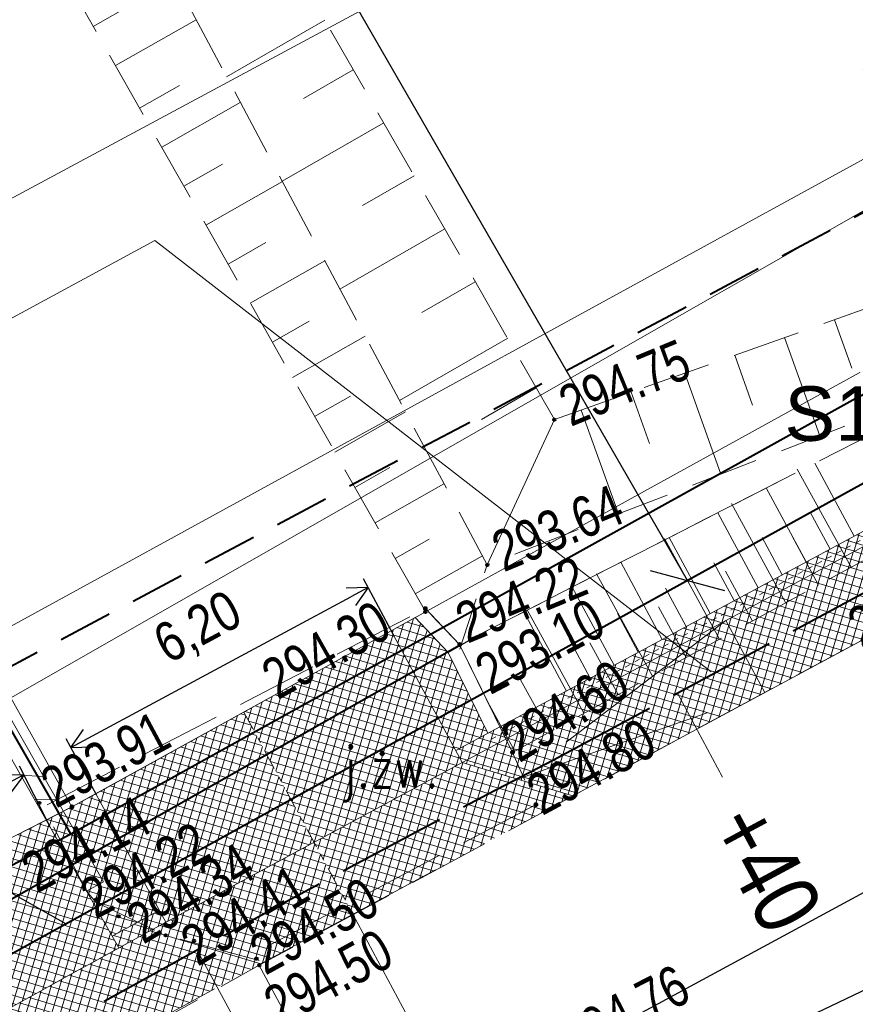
# Model space of a CAD drawing. Header units: metres. Extents: x 7437415 to 7437762, y 5556624 to 5556902.
# Tile 31 of 47: x 7437631 to 7437646, y 5556741 to 5556759. Entities that reach past the tile are written whole.
import ezdxf
from ezdxf import colors
from ezdxf.entities.mleader import LeaderData, LeaderLine
from ezdxf.math import Vec2, Vec3

# ---------------------------------------------------------------- set-up
doc = ezdxf.new("R2010")
doc.units = ezdxf.units.M
doc.header["$MEASUREMENT"] = 0
for name, pattern in [('0.5_0.5', [1.5, 0.5, -0.5, 0.5]), ('314-500', [2.5, 2, -0.5]), ('BUBZ01-500', [1.75, 1.25, -0.5]), ('DGN Style 2', [6.14715, 3.68829, -2.45886]), ('DGN Style 3', [8.60601, 6.14715, -2.45886]), ('DGN Style 4', [0.717182, 0.358367, -0.179184, 0.000447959, -0.179184]), ('KTCR02-500', [1.5, 1, -0.5]), ('KTJZ01-500', [2, 1.5, -0.5])]:
    doc.linetypes.add(name, pattern=pattern)
doc.layers.get('0').update_dxf_attribs({"color": 250, "lineweight": 5})
for name, color, linetype, lineweight in [('!!_robocza', 2, 'Continuous', 30), ('203-Punkt załamania granicy działki nie stabilizowany', 7, 'Continuous', 5), ('BUBZ01', 250, 'Continuous', 5), ('BUBZ01_1', 250, 'Continuous', 5), ('BUIB02_01', 250, 'Continuous', 5), ('BUIB05_01', 250, 'Continuous', 5), ('BUUD02_01', 250, 'Continuous', 5), ('D_balustrada', 7, '0.5_0.5', 20), ('D_kilometraz', 7, 'Continuous', 13), ('D_krawedz swobodna jezdni', 7, 'DGN Style 2', 20), ('D_kraweznik', 7, 'Continuous', 20), ('D_kraweznik obnizony', 7, 'DGN Style 2', 20), ('D_obrzeze', 7, 'Continuous', 20), ('D_opis trasy', 7, 'Continuous', 13), ('D_opisy', 7, 'Continuous', 13), ('D_osie', 1, 'DGN Style 4', 20), ('D_pobocze', 7, 'Continuous', 13), ('D_rampa', 7, 'DGN Style 2', 20), ('D_skarpa', 7, 'DGN Style 3', 20), ('D_skarpa-symbol', 7, 'Continuous', 20), ('D_wymiary', 7, 'Continuous', 13), ('DS_chodniki', 4, 'Continuous', 0), ('DS_pobocze', 1, 'Continuous', 0), ('DS_zjazdy kostka', 30, 'Continuous', 0), ('DS_zjazdy kruszywo', 2, 'Continuous', 0), ('EGBD03', 250, 'Continuous', 5), ('EGBP04_03', 250, 'Continuous', 5), ('Elektryka_kanalizacja_technologiczna', 1, '314-500', 40), ('Elektryka_opisy_kabli', 7, 'Continuous', 13), ('Elektryka_opisy_slupow', 6, 'Continuous', 13), ('ELEKTRYKA_TRASY', 1, 'Continuous', 40), ('KTJZ01', 250, 'Continuous', 5), ('KTKR01', 250, 'Continuous', 5), ('MPZP', 250, 'Continuous', 5), ('punkt wysokościowy sztuczny', 7, 'Continuous', 5), ('RTPW01', 250, 'Continuous', 5), ('RTPW02', 250, 'Continuous', 5), ('rzedne dla projektanta', 250, 'Continuous', 5), ('SUPE04', 250, 'Continuous', 5), ('SUPG_01', 250, 'Continuous', 5), ('SUPT_01', 250, 'Continuous', 5)]:
    doc.layers.add(name, color=color, linetype=linetype, lineweight=lineweight)
doc.styles.add('ROMANS', font='arial.ttf', dxfattribs={"width": 0.8})
doc.styles.get("Standard").update_dxf_attribs({"font": 'txt.shx', "width": 0.75})
doc.styles.add('STYL_ARIAL', font='simplex.shx', dxfattribs={"width": 0.75, "oblique": 0.1})
doc.styles.add('Style-Arial Narrow', font='ARIALN.TTF')
doc.dimstyles.new('1-500', dxfattribs={"dimscale": 10, "dimtxt": 0.2, "dimasz": 0.07, "dimexe": 0, "dimexo": 0, "dimgap": 0.05, "dimtad": 1, "dimdec": 1, "dimzin": 0, "dimtxsty": 'ROMANS', "dimblk": 'ARCHTICK', "dimcen": 0.1, "dimclrt": 256, "dimadec": 0, "dimazin": 0, "dimtfac": 0.666667, "dimtdec": 1, "dimtofl": 0, "dimtmove": 1, "dimatfit": 2, "dimfxl": 0, "dimtolj": 1, "dimtzin": 0, "dimarcsym": 0})

# ---------------------------------------------------------------- blocks, each defined once
blk = doc.blocks.new('203')
at = {"layer": '203-Punkt załamania granicy działki nie stabilizowany', "linetype": 'Continuous', "lineweight": 13}
h = blk.add_hatch(color=96, dxfattribs=at)
edge = h.paths.add_edge_path()
edge.add_arc((0, 0), 0.45, 0, 360)
blk = doc.blocks.new('PW02')
at = {"layer": 'punkt wysokościowy sztuczny', "linetype": 'Continuous', "lineweight": 13}
h = blk.add_hatch(color=0, dxfattribs=at)
edge = h.paths.add_edge_path()
edge.add_arc((0, 0), 0.45, 0, 360)
blk = doc.blocks.new('SUPE04')
at = {"layer": 'SUPE04', "color": 1, "linetype": 'Continuous', "lineweight": 13}
blk.add_line((5.25, 0), (0.25, 0), dxfattribs=at)
at = {"layer": 'SUPE04', "color": 1, "linetype": 'Continuous', "lineweight": 13, "flags": 128}
blk.add_lwpolyline([(3.9, 0.5), (4.766, 0), (3.9, -0.5)], dxfattribs=at)
blk = doc.blocks.new('_Oblique')
at = {"color": 0, "linetype": 'ByBlock', "lineweight": -2}
blk.add_line((-5, -5), (5, 5), dxfattribs=at)
blk = doc.blocks.new('TerminatorOpen')
at = {"color": 0, "linetype": 'ByBlock', "lineweight": -2}
for q in [(-1, 0.5), (-1, 0), (-1, -0.5)]:
    blk.add_line((0, 0), q, dxfattribs=at)
blk = doc.blocks.new('*D56')
at = {"layer": 'D_wymiary', "color": 0, "lineweight": -2}
for p, q in [((7437631.179, 5556743.903), (7437630.639, 5556744.965)), ((7437630.4, 5556744.641), (7437624.892, 5556741.84)), ((7437625.029, 5556740.775), (7437624.489, 5556741.837))]:
    blk.add_line(p, q, dxfattribs=at)
at = {"layer": 'Defpoints', "color": 0}
for p in [(7437631.261, 5556743.743), (7437624.571, 5556741.676), (7437625.111, 5556740.615)]:
    blk.add_point(p, dxfattribs=at)
at = {"layer": 'D_wymiary', "color": 0, "lineweight": -2, "xscale": 0.36, "yscale": 0.36, "zscale": 0.36}
for p, rotation in [((7437630.721, 5556744.805), 26.9605291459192), ((7437624.571, 5556741.676), 206.9605291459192)]:
    blk.add_blockref('TerminatorOpen', p, dxfattribs=dict(at, rotation=rotation))
at = {"layer": 'D_wymiary', "insert": (7437627.287, 5556743.947), "char_height": 0.72, "attachment_point": 5, "rotation": 26.9605, "style": 'Style-Arial Narrow'}
blk.add_mtext('6,90', dxfattribs=at)
blk = doc.blocks.new('*D57')
at = {"layer": 'D_wymiary', "color": 0, "lineweight": -2}
for p, q in [((7437637.505, 5556747.379), (7437636.952, 5556748.405)), ((7437631.9, 5556745.48), (7437636.72, 5556748.076)), ((7437632.05, 5556744.441), (7437631.497, 5556745.468))]:
    blk.add_line(p, q, dxfattribs=at)
at = {"layer": 'Defpoints', "color": 0}
for p in [(7437637.037, 5556748.247), (7437637.59, 5556747.22), (7437632.135, 5556744.283)]:
    blk.add_point(p, dxfattribs=at)
at = {"layer": 'D_wymiary', "color": 0, "lineweight": -2, "xscale": 0.36, "yscale": 0.36, "zscale": 0.36}
for p, rotation in [((7437637.037, 5556748.247), 28.30396688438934), ((7437631.583, 5556745.309), 208.3039668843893)]:
    blk.add_blockref('TerminatorOpen', p, dxfattribs=dict(at, rotation=rotation))
at = {"layer": 'D_wymiary', "insert": (7437633.934, 5556747.476), "char_height": 0.72, "attachment_point": 5, "rotation": 28.304, "style": 'Style-Arial Narrow'}
blk.add_mtext('6,20', dxfattribs=at)

msp = doc.modelspace()

# ---------------------------------------------------------------- hatches: boundary and pattern name
at = {"layer": 'DS_chodniki', "lineweight": 9}
h = msp.add_hatch(dxfattribs=at)
h.set_pattern_fill('CROSSHATCH', color=252, style=0, pattern_type=2)
h.set_pattern_definition([(73.46674, (7437667.05196, 5556759.3903), (-0.1437982, 0.0426858), []), (343.46675, (7437667.05196, 5556759.3903), (0.0426858, 0.1437982), [])])
h.paths.add_polyline_path([(7437684.009, 5556769.397), (7437638.768, 5556745.033), (7437640.8, 5556744.423), (7437651.173, 5556750.01), (7437651.613, 5556750.247), (7437652.141, 5556750.531), (7437652.582, 5556750.768), (7437678.765, 5556764.869, 0.109552)])
at = {"layer": 'DS_pobocze', "lineweight": 9}
h = msp.add_hatch(dxfattribs=at)
h.set_pattern_fill('CROSSHATCH', color=252, style=0, pattern_type=2)
h.set_pattern_definition([(73.46674, (7437668.93906, 5556761.49754), (-0.1437982, 0.0426858), []), (343.46675, (7437668.93906, 5556761.49754), (0.0426858, 0.1437982), [])])
h.paths.add_polyline_path([(7437638.768, 5556745.033), (7437684.009, 5556769.397), (7437683.89, 5556769.617), (7437679.419, 5556767.209), (7437678.979, 5556766.972), (7437678.538, 5556766.734), (7437678.098, 5556766.497), (7437677.658, 5556766.26), (7437677.218, 5556766.023), (7437676.777, 5556765.786), (7437676.337, 5556765.549), (7437675.897, 5556765.312), (7437675.457, 5556765.075), (7437675.017, 5556764.838), (7437674.576, 5556764.601), (7437674.136, 5556764.364), (7437673.696, 5556764.127), (7437673.256, 5556763.89), (7437672.815, 5556763.652), (7437672.375, 5556763.415), (7437671.935, 5556763.178), (7437671.495, 5556762.941), (7437671.055, 5556762.704), (7437670.614, 5556762.467), (7437670.174, 5556762.23), (7437669.734, 5556761.993), (7437669.294, 5556761.756), (7437668.853, 5556761.519), (7437668.413, 5556761.282), (7437667.973, 5556761.045), (7437667.533, 5556760.808), (7437667.093, 5556760.571), (7437666.652, 5556760.333), (7437666.212, 5556760.096), (7437665.772, 5556759.859), (7437665.332, 5556759.622), (7437664.891, 5556759.385), (7437664.451, 5556759.148), (7437664.011, 5556758.911), (7437663.571, 5556758.674), (7437663.131, 5556758.437), (7437662.69, 5556758.2), (7437662.25, 5556757.963), (7437661.81, 5556757.726), (7437661.37, 5556757.489), (7437660.929, 5556757.251), (7437660.489, 5556757.014), (7437660.049, 5556756.777), (7437659.609, 5556756.54), (7437659.169, 5556756.303), (7437658.728, 5556756.066), (7437658.288, 5556755.829), (7437657.848, 5556755.592), (7437657.408, 5556755.355), (7437656.967, 5556755.118), (7437656.527, 5556754.881), (7437656.087, 5556754.644), (7437655.647, 5556754.407), (7437655.207, 5556754.169), (7437654.766, 5556753.932), (7437654.326, 5556753.695), (7437653.886, 5556753.458), (7437653.446, 5556753.221), (7437653.005, 5556752.984), (7437652.565, 5556752.747), (7437652.125, 5556752.51), (7437651.685, 5556752.273), (7437651.245, 5556752.036), (7437650.804, 5556751.799), (7437650.364, 5556751.562), (7437649.924, 5556751.325), (7437649.484, 5556751.088), (7437649.043, 5556750.85), (7437648.603, 5556750.613), (7437648.163, 5556750.376), (7437647.723, 5556750.139), (7437647.283, 5556749.902), (7437646.842, 5556749.665), (7437646.402, 5556749.428), (7437645.962, 5556749.191), (7437645.522, 5556748.954), (7437645.081, 5556748.717), (7437644.641, 5556748.48), (7437644.201, 5556748.243), (7437643.761, 5556748.006), (7437643.321, 5556747.768), (7437642.88, 5556747.531), (7437642.44, 5556747.294), (7437642, 5556747.057), (7437641.56, 5556746.82), (7437641.119, 5556746.583), (7437640.679, 5556746.346), (7437639.24, 5556745.571), (7437638.65, 5556745.253)])
h = msp.add_hatch(dxfattribs=at)
h.set_pattern_fill('CROSSHATCH', color=252, style=0, pattern_type=2)
h.set_pattern_definition([(73.467, (7437638.46853, 5556745.9911), (-0.143798, 0.042686), []), (343.467, (7437638.46853, 5556745.9911), (0.042686, 0.143798), [])])
h.paths.add_polyline_path([(7437638.512, 5556747.055), (7437637.903, 5556747.694), (7437637.465, 5556747.453), (7437638.65, 5556745.253), (7437639.24, 5556745.571)])
h = msp.add_hatch(dxfattribs=at)
h.set_pattern_fill('CROSSHATCH', color=252, style=0, pattern_type=2)
h.set_pattern_definition([(73.467, (7437632.11164, 5556742.76442), (-0.143798, 0.042686), []), (343.467, (7437632.11164, 5556742.76442), (0.042686, 0.143798), [])])
h.paths.add_polyline_path([(7437632.338, 5556741.846, -0.00082), (7437633.206, 5556742.319), (7437632.038, 5556744.461), (7437631.6, 5556744.22), (7437631.127, 5556743.978)])
h = msp.add_hatch(dxfattribs=at)
h.set_pattern_fill('CROSSHATCH', color=252, style=0, pattern_type=2)
h.set_pattern_definition([(73.467, (7437632.68367, 5556741.9219), (-0.143798, 0.042686), []), (343.467, (7437632.68367, 5556741.9219), (0.042686, 0.143798), [])])
h.paths.add_polyline_path([(7437632.461, 5556741.628, -0.000817), (7437633.326, 5556742.1), (7437633.326, 5556742.1), (7437633.206, 5556742.319, 0.00082), (7437632.338, 5556741.846)])
at = {"layer": 'DS_zjazdy kostka', "lineweight": 9}
h = msp.add_hatch(dxfattribs=at)
h.set_pattern_fill('CROSSHATCH', color=252, style=0, pattern_type=2)
h.set_pattern_definition([(73.467, (7437638.11537, 5556743.85993), (-0.143798, 0.042686), []), (343.467, (7437638.11537, 5556743.85993), (0.042686, 0.143798), [])])
h.paths.add_polyline_path([(7437636.758, 5556742.247), (7437640.8, 5556744.423), (7437638.768, 5556745.033), (7437636.047, 5556743.567)])
h = msp.add_hatch(dxfattribs=at)
h.set_pattern_fill('CROSSHATCH', color=252, style=0, pattern_type=2)
h.set_pattern_definition([(73.4667, (7437629.82497, 5556741.43704), (-0.143798, 0.042686), []), (343.4667, (7437629.82497, 5556741.43704), (0.042686, 0.143798), [])])
h.paths.add_polyline_path([(7437629.394, 5556739.925, -0.002909), (7437632.461, 5556741.628), (7437632.338, 5556741.846), (7437631.127, 5556743.978), (7437628.01, 5556742.383)])
h = msp.add_hatch(dxfattribs=at)
h.set_pattern_fill('CROSSHATCH', color=252, style=0, pattern_type=2)
h.set_pattern_definition([(73.4667, (7437630.95998, 5556740.0536), (-0.1437982, 0.0426858), []), (343.4667, (7437630.95998, 5556740.0536), (0.0426858, 0.1437982), [])])
h.paths.add_polyline_path([(7437630.13, 5556738.618, -0.004664), (7437635.032, 5556741.317), (7437636.758, 5556742.247), (7437636.047, 5556743.567), (7437634.321, 5556742.638, 0.004664), (7437629.394, 5556739.925)])
at = {"layer": 'DS_zjazdy kruszywo', "lineweight": 9}
h = msp.add_hatch(dxfattribs=at)
h.set_pattern_fill('CROSSHATCH', color=252, style=0, pattern_type=2)
h.set_pattern_definition([(73.467, (7437636.58618, 5556745.90512), (-0.143798, 0.042686), []), (343.467, (7437636.58618, 5556745.90512), (0.042686, 0.143798), [])])
h.paths.add_polyline_path([(7437637.465, 5556747.453), (7437634.758, 5556745.961), (7437636.047, 5556743.567), (7437638.768, 5556745.033), (7437638.65, 5556745.253)])
h = msp.add_hatch(dxfattribs=at)
h.set_pattern_fill('CROSSHATCH', color=252, style=0, pattern_type=2)
h.set_pattern_definition([(73.467, (7437633.89673, 5556744.44689), (-0.143798, 0.042686), []), (343.467, (7437633.89673, 5556744.44689), (0.042686, 0.143798), [])])
h.paths.add_polyline_path([(7437633.326, 5556742.1, -0.000938), (7437634.321, 5556742.638), (7437636.047, 5556743.567), (7437634.758, 5556745.961), (7437632.038, 5556744.461), (7437633.206, 5556742.319), (7437633.326, 5556742.1)])

# ---------------------------------------------------------------- linework, layer by layer
at = {"layer": '!!_robocza'}
msp.add_line((7437639.094, 5556747.391), (7437638.512, 5556747.055), dxfattribs=at)
at = {"layer": 'BUBZ01', "color": 7, "linetype": 'BUBZ01-500', "lineweight": 13}
for p, q in [((7437640.461, 5556751.33), (7437632.96, 5556764.373)), ((7437629.701, 5556762.587), (7437638.09, 5556747.805)), ((7437649.055, 5556752.478), (7437639.226, 5556748.664))]:
    msp.add_line(p, q, dxfattribs=at)
at = {"layer": 'BUBZ01', "color": 7, "linetype": 'BUBZ01-500', "lineweight": 13, "flags": 128}
for points in [[(7437631.291, 5556763.521), (7437639.226, 5556748.664), (7437638.726, 5556747.113)], [(7437649.055, 5556752.478), (7437665.84, 5556761.7), (7437669.56, 5556761.45), (7437655.14, 5556753.67), (7437639.69, 5556745.22), (7437638.72, 5556747.2), (7437649.055, 5556752.478)], [(7437640.461, 5556751.33), (7437648.35, 5556754.145)]]:
    msp.add_lwpolyline(points, dxfattribs=at)
at = {"layer": 'BUBZ01', "color": 7, "linetype": 'Continuous', "lineweight": 13, "flags": 128}
for points in [[(7437645.91, 5556748.62), (7437644.92, 5556750.42)], [(7437644.71, 5556747.96), (7437643.71, 5556749.79)], [(7437643.49, 5556747.3), (7437642.48, 5556749.15)], [(7437645.31, 5556748.29), (7437644.82, 5556749.2)], [(7437644.1, 5556747.63), (7437643.6, 5556748.55)], [(7437642.26, 5556746.62), (7437641.23, 5556748.5)], [(7437641, 5556745.94), (7437639.96, 5556747.84)], [(7437642.88, 5556746.96), (7437642.37, 5556747.89)], [(7437641.63, 5556746.28), (7437641.11, 5556747.23)], [(7437640.37, 5556745.59), (7437639.84, 5556746.55)], [(7437639.73, 5556745.24), (7437639.24, 5556746.14)]]:
    msp.add_lwpolyline(points, dxfattribs=at)
at = {"layer": 'BUBZ01_1', "color": 7, "linetype": 'Continuous', "lineweight": 13}
for p, q in [((7437632.742, 5556758.975), (7437631.992, 5556758.549)), ((7437633.88, 5556758.674), (7437632.399, 5556757.833)), ((7437634.44, 5556757.625), (7437636.244, 5556758.663)), ((7437635.85, 5556757.227), (7437636.767, 5556757.754)), ((7437633.573, 5556757.466), (7437632.842, 5556757.052)), ((7437634.691, 5556757.154), (7437633.249, 5556756.335)), ((7437635.463, 5556755.709), (7437637.326, 5556756.781)), ((7437634.367, 5556756.023), (7437633.655, 5556755.619)), ((7437636.939, 5556755.263), (7437637.886, 5556755.808)), ((7437635.468, 5556755.701), (7437634.062, 5556754.903)), ((7437636.522, 5556753.727), (7437638.446, 5556754.834)), ((7437635.162, 5556754.58), (7437634.468, 5556754.186)), ((7437636.244, 5556754.247), (7437634.875, 5556753.47)), ((7437638.028, 5556753.299), (7437639.006, 5556753.861)), ((7437635.957, 5556753.137), (7437635.281, 5556752.754)), ((7437645.92, 5556752.275), (7437645.603, 5556753.165)), ((7437636.985, 5556752.86), (7437635.651, 5556752.103)), ((7437637.615, 5556751.68), (7437639.603, 5556752.823)), ((7437645.331, 5556751.033), (7437644.687, 5556752.838)), ((7437644.098, 5556751.596), (7437643.772, 5556752.511)), ((7437643.518, 5556750.33), (7437642.856, 5556752.185)), ((7437639.118, 5556751.334), (7437640.126, 5556751.914)), ((7437642.206, 5556750.892), (7437641.87, 5556751.833)), ((7437636.715, 5556751.76), (7437636.057, 5556751.386)), ((7437637.726, 5556751.472), (7437636.427, 5556750.735)), ((7437641.635, 5556749.599), (7437640.954, 5556751.506)), ((7437640.461, 5556751.33), (7437639.226, 5556748.664)), ((7437637.438, 5556750.448), (7437636.797, 5556750.084)), ((7437638.432, 5556750.151), (7437637.166, 5556749.433)), ((7437638.16, 5556749.136), (7437637.536, 5556748.781)), ((7437639.138, 5556748.83), (7437637.905, 5556748.13))]:
    msp.add_line(p, q, dxfattribs=at)
at = {"layer": 'BUIB02_01', "color": 212, "linetype": 'Continuous', "lineweight": 40, "flags": 128}
msp.add_lwpolyline([(7437471.018, 5556680.168), (7437490.105, 5556682.798), (7437506.941, 5556685.963), (7437514.516, 5556687.29), (7437530.92, 5556693.586), (7437543.72, 5556699.172), (7437579.76, 5556716.205), (7437631.582, 5556743.722), (7437615.039, 5556772.576)], dxfattribs=at)
at = {"layer": 'BUIB02_01', "color": 7, "linetype": 'Continuous', "lineweight": 13, "flags": 128}
msp.add_lwpolyline([(7437638.09, 5556747.86), (7437638.72, 5556747.2), (7437639.69, 5556745.22)], dxfattribs=at)
at = {"layer": 'BUIB05_01', "color": 7, "linetype": 'Continuous', "lineweight": 40}
msp.add_line((7437638.72, 5556747.18), (7437623.98, 5556738.84), dxfattribs=at)
at = {"layer": 'BUUD02_01', "color": 7, "linetype": 'Continuous', "lineweight": 13, "flags": 128}
for points in [[(7437627.26, 5556751.49), (7437632.18, 5556742.84)], [(7437626.96, 5556751.32), (7437631.87, 5556742.67)], [(7437630.66, 5556744.8), (7437631.07, 5556744.78)], [(7437630.91, 5556744.36), (7437631.32, 5556744.35)], [(7437632.18, 5556742.84), (7437631.87, 5556742.67)]]:
    msp.add_lwpolyline(points, dxfattribs=at)
at = {"layer": 'D_kilometraz', "flags": 128}
for points in [[(7437643.547, 5556744.767), (7437642.717, 5556746.308)], [(7437634.746, 5556740.026), (7437633.911, 5556741.564)]]:
    msp.add_lwpolyline(points, dxfattribs=at)
at = {"layer": 'D_krawedz swobodna jezdni'}
for p, q in [((7437632.038, 5556744.461), (7437637.465, 5556747.453)), ((7437637.465, 5556747.453), (7437638.768, 5556745.033)), ((7437640.8, 5556744.423), (7437638.768, 5556745.033)), ((7437632.038, 5556744.461), (7437633.326, 5556742.1))]:
    msp.add_line(p, q, dxfattribs=at)
at = {"layer": 'D_kraweznik obnizony'}
msp.add_line((7437635.032, 5556741.317), (7437640.8, 5556744.423), dxfattribs=at)
at = {"layer": 'D_kraweznik obnizony', "extrusion": (0, 0, -1)}
msp.add_arc((-7437777.277, 5556477.184), 300, 59.64038, 61.69603, dxfattribs=at)
at = {"layer": 'D_obrzeze'}
for q in [(7437624.996, 5556740.841), (7437632.461, 5556741.628)]:
    msp.add_line((7437631.127, 5556743.978), q, dxfattribs=at)
at = {"layer": 'D_obrzeze', "extrusion": (0, 0, -1)}
msp.add_arc((-7437777.277, 5556477.184), 301.5, 58.77848, 61.69603, dxfattribs=at)
at = {"layer": 'D_opis trasy', "flags": 128}
msp.add_lwpolyline([(7437635.032, 5556741.317), (7437637.188, 5556737.313)], dxfattribs=at)
at = {"layer": 'D_opisy'}
msp.add_line((7437636.758, 5556742.247), (7437650.799, 5556716.174), dxfattribs=at)
at = {"layer": 'D_opisy', "flags": 128}
msp.add_lwpolyline([(7437643.339, 5556746.701), (7437633.122, 5556754.618), (7437618.777, 5556746.84), (7437624.045, 5556735.942)], dxfattribs=at)
at = {"layer": 'D_osie'}
msp.add_line((7437634.758, 5556745.961), (7437636.758, 5556742.247), dxfattribs=at)
at = {"layer": 'D_pobocze'}
msp.add_line((7437637.465, 5556747.453), (7437637.903, 5556747.694), dxfattribs=at)
at = {"layer": 'D_pobocze', "flags": 128}
for points in [[(7437637.903, 5556747.694), (7437638.512, 5556747.055), (7437639.24, 5556745.571)], [(7437631.127, 5556743.978), (7437631.6, 5556744.22), (7437632.038, 5556744.461)]]:
    msp.add_lwpolyline(points, dxfattribs=at)
at = {"layer": 'D_pobocze', "extrusion": (0, 0, -1)}
msp.add_arc((-7437777.277, 5556477.184), 301.75, 61.29324, 61.48108, dxfattribs=at)
at = {"layer": 'D_rampa'}
for p, q in [((7437643.61, 5556747.641), (7437639.784, 5556744.728)), ((7437644.322, 5556746.32), (7437643.61, 5556747.641)), ((7437639.784, 5556744.728), (7437644.322, 5556746.32))]:
    msp.add_line(p, q, dxfattribs=at)
at = {"layer": 'D_skarpa-symbol', "flags": 128}
for points in [[(7437645.081, 5556748.717), (7437644.35, 5556750.075)], [(7437645.522, 5556748.954), (7437645.158, 5556749.628)], [(7437644.201, 5556748.243), (7437643.459, 5556749.62)], [(7437643.321, 5556747.768), (7437642.568, 5556749.165)], [(7437644.641, 5556748.48), (7437644.273, 5556749.164)], [(7437642.44, 5556747.294), (7437641.677, 5556748.71)], [(7437643.761, 5556748.006), (7437643.387, 5556748.699)], [(7437641.56, 5556746.82), (7437640.787, 5556748.255)], [(7437642.88, 5556747.531), (7437642.502, 5556748.235)], [(7437640.679, 5556746.346), (7437639.896, 5556747.801)], [(7437642, 5556747.057), (7437641.616, 5556747.77)], [(7437641.119, 5556746.583), (7437640.73, 5556747.306)]]:
    msp.add_lwpolyline(points, dxfattribs=at)
at = {"layer": 'EGBD03', "color": 96, "linetype": 'Continuous', "lineweight": 13, "flags": 128}
for points in [[(7437630.48, 5556746.22), (7437656.77, 5556761.25)], [(7437631.6, 5556744.22), (7437658.07, 5556758.81)], [(7437631.6, 5556744.22), (7437630.48, 5556746.22)], [(7437631.6, 5556744.22), (7437610.73, 5556733.54)]]:
    msp.add_lwpolyline(points, dxfattribs=at)
at = {"layer": 'Elektryka_kanalizacja_technologiczna'}
msp.add_line((7437640.444, 5556745.084), (7437678.375, 5556765.511), dxfattribs=at)
at = {"layer": 'Elektryka_kanalizacja_technologiczna', "extrusion": (0, 0, -1)}
msp.add_arc((-7437794.519, 5556448.494), 334.223, 58.80006, 62.54863, dxfattribs=at)
at = {"layer": 'ELEKTRYKA_TRASY', "linetype": 'Continuous'}
msp.add_lwpolyline([(7437624.016, 5556736.97), (7437623.608, 5556737.72), (7437647.306, 5556750.81), (7437647.715, 5556750.008)], dxfattribs=at)
at = {"layer": 'KTJZ01', "color": 7, "linetype": 'KTJZ01-500', "lineweight": 13, "flags": 128}
for points in [[(7437635.25, 5556741.69), (7437640.12, 5556744.26), (7437639.69, 5556745.22), (7437638.72, 5556747.2), (7437638.09, 5556747.86), (7437631.07, 5556744.22), (7437631.87, 5556742.67)], [(7437635.04, 5556741.4), (7437633.32, 5556741.86), (7437632.04, 5556742.47), (7437631.87, 5556742.67)]]:
    msp.add_lwpolyline(points, dxfattribs=at)
at = {"layer": 'KTKR01', "color": 7, "linetype": 'Continuous', "lineweight": 30, "flags": 128}
msp.add_lwpolyline([(7437640.51, 5556739.6), (7437640.16, 5556738.69), (7437641.17, 5556738.48), (7437648.82, 5556742.13), (7437653.16, 5556744.23), (7437657.63, 5556746.81), (7437662, 5556749.63), (7437662.19, 5556750.54), (7437661.26, 5556750.83), (7437640.51, 5556739.6)], close=True, dxfattribs=at)
at = {"layer": 'rzedne dla projektanta', "color": 7, "linetype": 'Continuous', "lineweight": 40}
for centre in [(7437640.46, 5556751.33), (7437639.23, 5556748.66), (7437638.09, 5556747.8), (7437631, 5556744.29), (7437632.05, 5556742.52), (7437632.46, 5556742.21), (7437633.32, 5556741.86), (7437633.84, 5556741.76), (7437634.99, 5556741.43), (7437635.04, 5556741.31)]:
    msp.add_circle(centre, 0.0225, dxfattribs=at)

# ---------------------------------------------------------------- block references
at = {"layer": 'EGBP04_03', "color": 96, "linetype": 'Continuous', "lineweight": 13, "xscale": 0.1, "yscale": 0.1, "zscale": 0.1}
msp.add_blockref('203', (7437631.6, 5556744.22), dxfattribs=at)
at = {"layer": 'RTPW02', "color": 7, "linetype": 'Continuous', "lineweight": 13, "xscale": 0.1, "yscale": 0.1, "zscale": 0.1}
for p, rotation in [((7437638.09, 5556747.86), 29.451), ((7437639.69, 5556745.22), 31.95800000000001), ((7437640.12, 5556744.26), 28.387)]:
    msp.add_blockref('PW02', p, dxfattribs=dict(at, rotation=rotation))
msp.add_blockref('PW02', (7437638.72, 5556747.2), dxfattribs=at)
at = {"layer": 'SUPE04', "color": 1, "linetype": 'Continuous', "lineweight": 13, "rotation": 211.6509999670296}
msp.add_blockref('SUPE04', (7437650.6, 5556760.51), dxfattribs=at)

# ---------------------------------------------------------------- texts
at = {"layer": 'D_kilometraz', "insert": (7437643.784, 5556744.127), "char_height": 1.2, "attachment_point": 4, "rotation": 298.304, "line_spacing_factor": 1.6, "style": 'Style-Arial Narrow'}
msp.add_mtext('+40', dxfattribs=at)
at = {"layer": 'KTJZ01', "color": 7, "linetype": 'Continuous', "lineweight": 13, "width": 0.8}
msp.add_text('j.żw.', height=0.75, dxfattribs=at).set_placement((7437636.565, 5556744.572))
at = {"layer": 'RTPW01', "color": 7, "linetype": 'Continuous', "lineweight": 13, "char_height": 0.75, "attachment_point": 7, "line_spacing_factor": 0.6}
for s, insert, rotation in [('\\FWORKING_1250;\\H1x;\\W0.8;294.30', (7437635.386, 5556746.166), 29.451), ('\\FWORKING_1250;\\H1x;\\W0.8;293.10', (7437639.287, 5556746.259), 27.824), ('\\FWORKING_1250;\\H1x;\\W0.8;294.60', (7437639.822, 5556745.008), 31.958), ('\\FWORKING_1250;\\H1x;\\W0.8;294.80', (7437640.239, 5556744.04), 28.387)]:
    msp.add_mtext(s, dxfattribs=dict(at, insert=insert, rotation=rotation))
at = {"layer": 'rzedne dla projektanta', "color": 7, "linetype": 'Continuous', "lineweight": 0, "char_height": 0.75, "attachment_point": 7, "line_spacing_factor": 0.6}
for s, insert, rotation in [('\\FWORKING_1250;\\H1x;\\W0.8; 294.75', (7437640.556, 5556751.099), 22.491), ('\\FWORKING_1250;\\H1x;\\W0.8; 293.64', (7437639.326, 5556748.429), 22.491), ('\\FWORKING_1250;\\H1x;\\W0.8; 294.22', (7437638.658, 5556747.117), 22.491), ('\\FWORKING_1250;\\H1x;\\W0.8; 295.02', (7437645.898, 5556747.014), 25.2313), ('\\FWORKING_1250;\\H1x;\\W0.8; 293.91', (7437631.118, 5556744.07), 28.2362), ('\\FWORKING_1250;\\H1x;\\W0.8; 294.14', (7437630.765, 5556742.509), 28.2362), ('\\FWORKING_1250;\\H1x;\\W0.8; 294.22', (7437631.845, 5556742.032), 28.2362), ('\\FWORKING_1250;\\H1x;\\W0.8; 294.34', (7437632.725, 5556741.562), 30.8573), ('\\FWORKING_1250;\\H1x;\\W0.8; 294.41', (7437633.724, 5556741.156), 30.8573), ('\\FWORKING_1250;\\H1x;\\W0.8; 294.50', (7437634.961, 5556741.001), 28.7501), ('\\FWORKING_1250;\\H1x;\\W0.8; 294.50', (7437635.221, 5556740.05), 28.7501), ('\\FWORKING_1250;\\H1x;\\W0.8; 294.76', (7437640.635, 5556739.448), 27.2618)]:
    msp.add_mtext(s, dxfattribs=dict(at, insert=insert, rotation=rotation))

# ---------------------------------------------------------------- dimensions: what is measured, and where the dimension line sits
at = {"layer": 'D_wymiary'}
for base, p1, p2, angle, picture, middle in [((7437637.037, 5556748.247), (7437632.135, 5556744.283), (7437637.59, 5556747.22), 28.304, '*D57', (7437633.934, 5556747.476)), ((7437624.571, 5556741.676), (7437631.261, 5556743.743), (7437625.111, 5556740.615), 206.9605, '*D56', (7437627.287, 5556743.947))]:
    dim = msp.add_linear_dim(base=base, p1=p1, p2=p2, angle=angle, dimstyle='1-500', override={"dimscale": 1, "dimtxt": 0.72, "dimasz": 0.36, "dimexe": 0.18, "dimexo": 0.18, "dimgap": 0.36, "dimdec": 2, "dimzin": 3, "dimtxsty": 'Style-Arial Narrow', "dimblk": 'TerminatorOpen', "dimcen": 0.36, "dimtdec": 2, "dimtofl": 1, "dimtmove": 0, "dimatfit": 1, "dimfrac": 2, "dimtolj": 0, "dimtzin": 3}, dxfattribs=at)
    dim.commit()
    dim.dimension.update_dxf_attribs({"geometry": picture, "text_midpoint": middle})

# ---------------------------------------------------------------- next in the draw order: texts
at = {"layer": 'Elektryka_opisy_slupow', "linetype": 'Continuous', "lineweight": 13, "insert": (7437647.168, 5556751.941), "char_height": 1, "width": 0.59056, "attachment_point": 3, "style": 'STYL_ARIAL', "bg_fill": 2}
msp.add_mtext('{\\fArial|b0|i0|c238|p34;\\W1;S13}', dxfattribs=at)

# ---------------------------------------------------------------- next in the draw order: linework, layer by layer
at = {"layer": 'BUIB02_01', "color": 212, "linetype": 'Continuous', "lineweight": 40, "flags": 128}
msp.add_lwpolyline([(7437631.582, 5556743.722), (7437658.25, 5556758.524), (7437681.414, 5556770.995), (7437736.328, 5556800.083), (7437739.446, 5556801.87)], dxfattribs=at)
at = {"layer": 'D_balustrada', "ltscale": 0.1}
msp.add_line((7437639.295, 5556745.459), (7437679.831, 5556767.289), dxfattribs=at)
at = {"layer": 'D_kraweznik'}
msp.add_line((7437640.8, 5556744.423), (7437678.765, 5556764.869), dxfattribs=at)
at = {"layer": 'D_obrzeze'}
msp.add_line((7437634.321, 5556742.638), (7437684.009, 5556769.397), dxfattribs=at)
at = {"layer": 'D_pobocze'}
msp.add_line((7437638.65, 5556745.253), (7437683.89, 5556769.617), dxfattribs=at)
at = {"layer": 'D_skarpa', "flags": 128}
msp.add_lwpolyline([(7437639.094, 5556747.391), (7437639.251, 5556747.471), (7437639.697, 5556747.699), (7437640.142, 5556747.926), (7437640.587, 5556748.154), (7437641.033, 5556748.381), (7437641.478, 5556748.609), (7437641.924, 5556748.836), (7437642.369, 5556749.064), (7437642.814, 5556749.291), (7437643.26, 5556749.518), (7437643.705, 5556749.746), (7437644.151, 5556749.973), (7437644.596, 5556750.201), (7437645.041, 5556750.428), (7437645.487, 5556750.656), (7437645.932, 5556750.883), (7437646.378, 5556751.111), (7437646.823, 5556751.338), (7437647.268, 5556751.566), (7437647.714, 5556751.793), (7437648.159, 5556752.021), (7437648.605, 5556752.248), (7437649.05, 5556752.475), (7437649.489, 5556752.715), (7437649.928, 5556752.954), (7437650.367, 5556753.194), (7437650.806, 5556753.433), (7437651.245, 5556753.673), (7437651.684, 5556753.912), (7437652.122, 5556754.152), (7437652.561, 5556754.391), (7437653, 5556754.631), (7437653.439, 5556754.87), (7437653.878, 5556755.11), (7437654.317, 5556755.349), (7437654.756, 5556755.589), (7437655.195, 5556755.828), (7437655.634, 5556756.068), (7437656.073, 5556756.307), (7437656.512, 5556756.547), (7437656.951, 5556756.786), (7437657.389, 5556757.026), (7437657.828, 5556757.265), (7437658.267, 5556757.505), (7437658.706, 5556757.744), (7437659.145, 5556757.984), (7437659.586, 5556758.22), (7437660.031, 5556758.448), (7437660.476, 5556758.676), (7437660.921, 5556758.904), (7437661.366, 5556759.132), (7437661.812, 5556759.36), (7437662.257, 5556759.588), (7437662.702, 5556759.816), (7437663.147, 5556760.044), (7437663.592, 5556760.272), (7437664.037, 5556760.5), (7437664.482, 5556760.728), (7437664.927, 5556760.955), (7437665.372, 5556761.183), (7437665.818, 5556761.411), (7437666.263, 5556761.639), (7437666.708, 5556761.867), (7437667.153, 5556762.095), (7437667.598, 5556762.323), (7437668.043, 5556762.551), (7437668.488, 5556762.779), (7437668.933, 5556763.007), (7437669.379, 5556763.235), (7437669.824, 5556763.463), (7437670.264, 5556763.7), (7437670.696, 5556763.953), (7437671.128, 5556764.205), (7437671.56, 5556764.458), (7437671.992, 5556764.71), (7437672.424, 5556764.963), (7437672.855, 5556765.215), (7437673.287, 5556765.468), (7437673.719, 5556765.72), (7437674.151, 5556765.973), (7437674.583, 5556766.225), (7437675.015, 5556766.478), (7437675.447, 5556766.731), (7437675.879, 5556766.983), (7437676.311, 5556767.236), (7437676.742, 5556767.488), (7437677.174, 5556767.741), (7437677.606, 5556767.993), (7437678.038, 5556768.246), (7437678.47, 5556768.498), (7437678.867, 5556768.815), (7437679.159, 5556769.052), (7437679.413, 5556769.257), (7437679.664, 5556769.461)], dxfattribs=at)
at = {"layer": 'D_skarpa-symbol', "flags": 128}
msp.add_lwpolyline([(7437645.962, 5556749.191), (7437645.241, 5556750.53)], dxfattribs=at)
at = {"layer": 'KTJZ01', "color": 7, "linetype": 'KTJZ01-500', "lineweight": 13, "flags": 128}
msp.add_lwpolyline([(7437487.24, 5556665.88), (7437500.01, 5556668.65), (7437509.93, 5556671.34), (7437514.81, 5556672.66), (7437528.54, 5556677.57), (7437546.18, 5556685.08), (7437562.31, 5556693.39), (7437575.78, 5556700.17), (7437584.6, 5556705.2), (7437599.33, 5556712.79), (7437607.41, 5556717.03), (7437624.22, 5556725.75), (7437636.91, 5556731.79), (7437639.91, 5556733.3), (7437648.13, 5556737.1), (7437664.08, 5556744.94), (7437674.41, 5556750.47), (7437695.47, 5556762.01), (7437726.23, 5556778.98), (7437745.592, 5556790.579), (7437740.524, 5556799.89), (7437726.071, 5556794.065), (7437721.424, 5556793.261), (7437718.653, 5556793.684), (7437716.454, 5556794.853), (7437714.78, 5556796.65), (7437713.44, 5556798.18), (7437704.05, 5556814.76), (7437696.46, 5556806.77), (7437698.53, 5556806.84), (7437700.74, 5556806.26), (7437702.79, 5556804.94), (7437704.06, 5556803.16), (7437709.44, 5556793.77), (7437711.44, 5556790.12), (7437712.13, 5556787.63), (7437712.21, 5556785.35), (7437711.59, 5556783.66), (7437709.87, 5556781.76), (7437701.28, 5556777.09), (7437699.42, 5556776.48), (7437697.78, 5556776.19), (7437695.76, 5556776.41), (7437693.65, 5556777.51), (7437692.09, 5556778.89), (7437690.49, 5556781.22), (7437685.25, 5556778.28), (7437686.1, 5556775.03), (7437686.085, 5556773.72), (7437685.81, 5556772.51), (7437685.3, 5556771.32), (7437684.475, 5556769.98), (7437683.43, 5556768.68), (7437682.12, 5556767.23), (7437680.52, 5556765.9), (7437679.609, 5556765.424), (7437667.4, 5556758.73), (7437656.58, 5556752.94), (7437646.03, 5556747.24), (7437635.04, 5556741.31), (7437625.46, 5556735.97), (7437617.31, 5556731.03), (7437610.73, 5556727.32), (7437599.83, 5556721.28), (7437592.56, 5556717.41), (7437581.48, 5556711.39), (7437572.19, 5556706.38), (7437570.63, 5556705.57), (7437559.43, 5556699.57), (7437555.27, 5556697.37), (7437547.58, 5556693.6), (7437542.1, 5556690.99), (7437536.78, 5556688.64), (7437527.13, 5556684.56), (7437524.75, 5556685.69), (7437522.99, 5556687.15), (7437521.44, 5556689.45), (7437520.46, 5556691.39), (7437515.43, 5556689.51), (7437516.09, 5556686.202), (7437515.98, 5556684.5), (7437514.73, 5556681.38), (7437513.55, 5556680.28), (7437512.1, 5556679.32), (7437507.87, 5556678.13), (7437498.81, 5556675.82), (7437492.9, 5556674.29)], dxfattribs=at)
at = {"layer": 'MPZP', "color": 212, "linetype": 'KTCR02-500', "lineweight": 40, "flags": 128}
msp.add_lwpolyline([(7437738.295, 5556803.984), (7437715.191, 5556791.784), (7437661.349, 5556763.226), (7437574.511, 5556717.006), (7437530.05, 5556696.506), (7437525.798, 5556698.029), (7437514.19, 5556719.761)], dxfattribs=at)
at = {"layer": 'SUPG_01', "color": 52, "linetype": 'Continuous', "lineweight": 13, "flags": 128}
msp.add_lwpolyline([(7437732.989, 5556813.733), (7437728.61, 5556811.05), (7437696.05, 5556793.43), (7437665.38, 5556774.15), (7437624.73, 5556752.297)], dxfattribs=at)
at = {"layer": 'SUPT_01', "color": 30, "linetype": 'Continuous', "lineweight": 13, "flags": 128}
msp.add_lwpolyline([(7437624.834, 5556744.449), (7437654.2, 5556760.54), (7437665.43, 5556766.7), (7437672.97, 5556770.83), (7437672.97, 5556770.83), (7437705.49, 5556788.37), (7437705.49, 5556788.37), (7437729.04, 5556801.46), (7437729.04, 5556801.46), (7437737.403, 5556805.623)], dxfattribs=at)

# ---------------------------------------------------------------- next in the draw order: leaders
at = {"layer": 'Elektryka_opisy_kabli', "linetype": 'Continuous', "lineweight": 13}
ml = msp.add_multileader_mtext('Standard', dxfattribs=at)
ml.set_content('{\\fArial|b0|i0|c238|p34;\\W1;Projektowany kabel nn\\PYAKXS 4x35 w\\fArial|b1|i0|c238|p34; \\fArial|b0|i0|c238|p34;rurze DVRɸ75}', color=256, style='STYL_ARIAL')
ml.set_leader_properties()
ml.set_arrow_properties(name='OBLIQUE')
ml.build(insert=Vec2(0, 0))
ml.multileader.update_dxf_attribs({"text_left_attachment_type": 5, "text_right_attachment_type": 5, "dogleg_length": 0.36, "arrow_head_size": 0.1})
ctx = ml.context
ctx.base_point, ctx.char_height, ctx.arrow_head_size, ctx.landing_gap_size, ctx.plane_origin = Vec3(7437616.811, 5556760.347), 1, 0.1, 0.09, Vec3(7437571.705, 5556733.455)
ctx.left_attachment, ctx.right_attachment, ctx.text_align_type = 5, 5, 2
notes = []
notes.append((ctx, [(1, (1, 1, 0), (7437635.998, 5556760.347), (-1, 0), 0.36, [(0, [(7437642.902, 5556748.377)], 0, [])])]))
ctx.mtext.insert, ctx.mtext.alignment, ctx.mtext.line_spacing_style, ctx.mtext.flow_direction = Vec3(7437635.548, 5556763.347), 3, 2, 5
ctx.mtext.has_bg_fill, ctx.mtext.bg_color, ctx.mtext.bg_scale_factor, ctx.mtext.bg_transparency, ctx.mtext.use_window_bg_color = 1, -1027028792, 1.5, 0, 1
for ctx, leaders in notes:
    for number, flags, end, landing, length, lines in leaders:
        leader = LeaderData()
        leader.index, (leader.has_last_leader_line, leader.has_dogleg_vector, leader.attachment_direction) = number, flags
        leader.last_leader_point, leader.dogleg_vector, leader.dogleg_length = Vec3(end), Vec3(landing), length
        for number, points, colour, breaks in lines:
            line = LeaderLine()
            line.index, line.vertices, line.color, line.breaks = number, Vec3.list(points), colors.encode_raw_color(colour), breaks
            leader.lines.append(line)
        ctx.leaders.append(leader)

# ---------------------------------------------------------------- next in the draw order: leaders
ml = msp.add_multileader_mtext('Standard', dxfattribs=at)
ml.set_content('{\\fArial|b0|i0|c238|p34;\\W1;Kabel pod wjazdami \\Pchronić w rurze \\PDVK ɸ75 niebieskiej}', color=256, style='STYL_ARIAL')
ml.set_leader_properties()
ml.set_arrow_properties(name='OBLIQUE')
ml.build(insert=Vec2(0, 0))
ml.multileader.update_dxf_attribs({"text_left_attachment_type": 5, "text_right_attachment_type": 5, "dogleg_length": 0.36, "arrow_head_size": 0.1})
ctx = ml.context
ctx.base_point, ctx.char_height, ctx.arrow_head_size, ctx.landing_gap_size, ctx.plane_origin = Vec3(7437605.671, 5556749.379), 1, 0.1, 0.09, Vec3(7437546.822, 5556721.11)
ctx.left_attachment, ctx.right_attachment, ctx.text_align_type = 5, 5, 2
notes = []
notes.append((ctx, [(1, (1, 1, 0), (7437618.518, 5556749.379), (-1, 0), 0.36, [(1, [(7437612.519, 5556731.399), (7437631.489, 5556742.073)], 0, [])])]))
ctx.mtext.insert, ctx.mtext.alignment, ctx.mtext.line_spacing_style, ctx.mtext.flow_direction = Vec3(7437618.068, 5556754.045), 3, 2, 5
ctx.mtext.has_bg_fill, ctx.mtext.bg_color, ctx.mtext.bg_scale_factor, ctx.mtext.bg_transparency, ctx.mtext.use_window_bg_color = 1, -1027028792, 1.5, 0, 1
for ctx, leaders in notes:
    for number, flags, end, landing, length, lines in leaders:
        leader = LeaderData()
        leader.index, (leader.has_last_leader_line, leader.has_dogleg_vector, leader.attachment_direction) = number, flags
        leader.last_leader_point, leader.dogleg_vector, leader.dogleg_length = Vec3(end), Vec3(landing), length
        for number, points, colour, breaks in lines:
            line = LeaderLine()
            line.index, line.vertices, line.color, line.breaks = number, Vec3.list(points), colors.encode_raw_color(colour), breaks
            leader.lines.append(line)
        ctx.leaders.append(leader)

doc.saveas('drawing.dxf')
